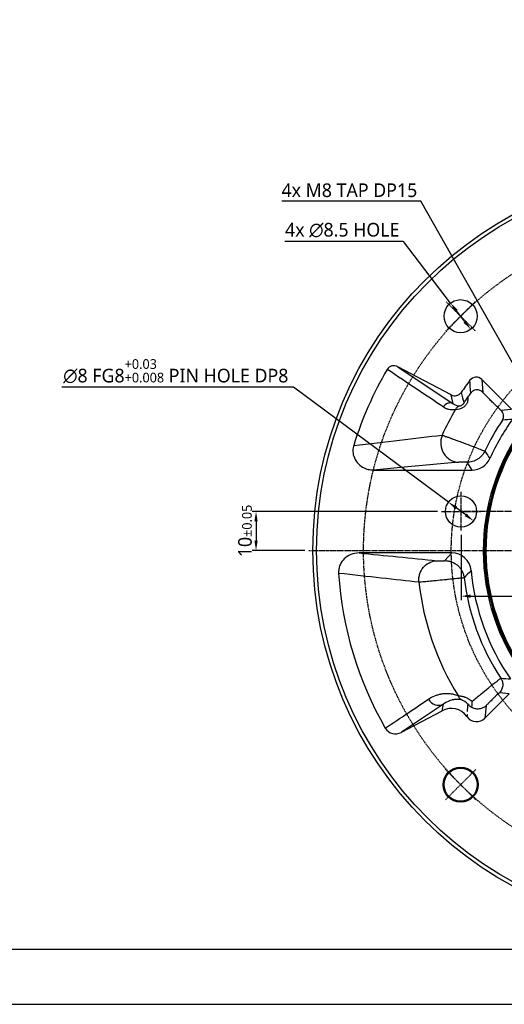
# Model space of a CAD drawing. Header units: millimetres. Extents: x 0 to 4378, y 0 to 2376.
# Tile 140 of 212: x 3821 to 3946, y 0 to 253. Entities that reach past the tile are written whole.
import ezdxf
from ezdxf.enums import TextEntityAlignment as Align

# ---------------------------------------------------------------- set-up
doc = ezdxf.new("R2010")
doc.units = ezdxf.units.MM
doc.header["$LTSCALE"] = 0.2
doc.linetypes.add('CENTER2', pattern=[1.125, 0.75, -0.125, 0.125, -0.125])
doc.layers.add('02_Center Line', color=1, linetype='CENTER2')
doc.layers.add('05_Section Line', color=3, linetype='Continuous')
doc.styles.add('Rainbow-4.0 Style', font='malgunsl.ttf')
doc.dimstyles.new('Rainbow-4.0 Style', dxfattribs={"dimtxt": 3.5, "dimasz": 2.5, "dimexe": 1, "dimexo": 1, "dimgap": 1, "dimtad": 1, "dimdsep": 46, "dimtxsty": 'Rainbow-4.0 Style', "dimcen": 0, "dimclrd": 251, "dimclre": 251, "dimclrt": 7, "dimazin": 3, "dimtp": 0.1, "dimtm": 0.1, "dimtfac": 0.61, "dimtmove": 0, "dimatfit": 3, "dimfxl": 1, "dimlwd": -1, "dimlwe": -1, "dimarcsym": 1})
doc.dimstyles.new('Rainbow-4.0 Style$3', dxfattribs={"dimtxt": 3.5, "dimasz": 2.5, "dimexe": 1, "dimexo": 1, "dimgap": 1, "dimtad": 1, "dimtoh": 1, "dimdsep": 46, "dimtxsty": 'Rainbow-4.0 Style', "dimcen": 0, "dimclrd": 251, "dimclre": 251, "dimclrt": 7, "dimazin": 3, "dimtp": 0.1, "dimtm": 0.1, "dimtfac": 0.61, "dimtmove": 0, "dimatfit": 3, "dimfxl": 1, "dimlwd": -1, "dimlwe": -1, "dimarcsym": 1})

# ---------------------------------------------------------------- blocks, each defined once
blk = doc.blocks.new('*D137')
at = {"color": 251, "linetype": 'ByBlock', "transparency": 16777216}
for p, q in [((3934.48, 120.47), (3934.48, 103.73)), ((3994.48, 115.47), (3994.48, 103.73)), ((3936.98, 104.73), (3991.98, 104.73))]:
    blk.add_line(p, q, dxfattribs=at)
at = {"color": 251, "transparency": 16777216}
for points in [[(3936.98, 105.15), (3936.98, 104.31), (3934.48, 104.73)], [(3991.98, 105.15), (3991.98, 104.31), (3994.48, 104.73)]]:
    blk.add_solid(points, dxfattribs=at)
at = {"layer": 'Defpoints', "color": 0, "transparency": 16777216}
for p in [(3934.48, 121.47), (3994.48, 116.47), (3994.48, 104.73)]:
    blk.add_point(p, dxfattribs=at)
at = {"color": 7, "transparency": 16777216, "insert": (3964.48, 107.54), "char_height": 3.5, "attachment_point": 5, "style": 'Rainbow-4.0 Style'}
blk.add_mtext('60', dxfattribs=at)
blk = doc.blocks.new('*D141')
at = {"color": 251, "linetype": 'ByBlock', "transparency": 16777216}
for p, q in [((3919.72, 195.76), (3889.3, 195.76)), ((3931.79, 179.95), (3919.72, 195.76)), ((3935.43, 175.18), (3933.31, 177.96))]:
    blk.add_line(p, q, dxfattribs=at)
at = {"color": 251, "transparency": 16777216}
for points in [[(3933.64, 178.22), (3932.98, 177.71), (3931.79, 179.95)], [(3935.76, 175.43), (3935.1, 174.93), (3936.95, 173.19)]]:
    blk.add_solid(points, dxfattribs=at)
at = {"layer": 'Defpoints', "color": 0, "transparency": 16777216}
for p in [(3931.79, 179.95), (3936.95, 173.19)]:
    blk.add_point(p, dxfattribs=at)
at = {"color": 7, "transparency": 16777216, "insert": (3904.01, 198.65), "char_height": 3.5, "attachment_point": 5, "style": 'Rainbow-4.0 Style'}
blk.add_mtext('4x ∅8.5 HOLE', dxfattribs=at)
blk = doc.blocks.new('*D142')
at = {"color": 251, "linetype": 'ByBlock', "transparency": 16777216}
for p, q in [((3924.13, 206.06), (3888.55, 206.06)), ((3948, 164), (3924.13, 206.06)), ((3950.71, 159.22), (3949.23, 161.83))]:
    blk.add_line(p, q, dxfattribs=at)
at = {"color": 251, "transparency": 16777216}
for points in [[(3949.59, 162.04), (3948.87, 161.62), (3948, 164)], [(3951.07, 159.43), (3950.35, 159.02), (3951.95, 157.05)]]:
    blk.add_solid(points, dxfattribs=at)
at = {"layer": 'Defpoints', "color": 0, "transparency": 16777216}
for p in [(3948, 164), (3951.95, 157.05)]:
    blk.add_point(p, dxfattribs=at)
at = {"color": 7, "transparency": 16777216, "insert": (3905.84, 208.88), "char_height": 3.5, "attachment_point": 5, "style": 'Rainbow-4.0 Style'}
blk.add_mtext('4x M8 TAP DP15', dxfattribs=at)
blk = doc.blocks.new('*D143')
at = {"color": 251, "linetype": 'ByBlock', "transparency": 16777216}
for p, q in [((4055.29, 177.28), (4088.93, 210.92)), ((4094.52, 116.47), (4128.06, 116.47))]:
    blk.add_line(p, q, dxfattribs=at)
blk.add_arc((3994.48, 116.47), 132.58, 1.0804, 43.9196, dxfattribs=at)
at = {"color": 251, "transparency": 16777216}
for points in [[(4089.68, 208.14), (4090.27, 208.73), (4088.23, 210.22)], [(4127.45, 118.97), (4126.62, 118.96), (4127.06, 116.47)]]:
    blk.add_solid(points, dxfattribs=at)
at = {"layer": 'Defpoints', "color": 0, "transparency": 16777216}
for p in [(4054.58, 176.57), (4122.54, 150.78), (3895.43, 116.47), (4093.52, 116.47), (3934.37, 56.36)]:
    blk.add_point(p, dxfattribs=at)
at = {"color": 7, "transparency": 16777216, "insert": (4119.53, 168.27), "char_height": 3.5, "attachment_point": 5, "rotation": 292.5, "style": 'Rainbow-4.0 Style'}
blk.add_mtext('45°', dxfattribs=at)
blk = doc.blocks.new('*D144')
at = {"color": 251, "linetype": 'ByBlock', "transparency": 16777216}
for p, q in [((4094.52, 116.47), (4128.06, 116.47)), ((4055.29, 55.66), (4088.93, 22.01))]:
    blk.add_line(p, q, dxfattribs=at)
blk.add_arc((3994.48, 116.47), 132.58, 316.0804, 358.9196, dxfattribs=at)
at = {"color": 251, "transparency": 16777216}
for points in [[(4126.62, 113.97), (4127.45, 113.96), (4127.06, 116.47)], [(4090.27, 24.21), (4089.68, 24.79), (4088.23, 22.72)]]:
    blk.add_solid(points, dxfattribs=at)
at = {"layer": 'Defpoints', "color": 0, "transparency": 16777216}
for p in [(3934.37, 176.57), (3895.43, 116.47), (4093.52, 116.47), (4054.58, 56.36), (4109.3, 50.18)]:
    blk.add_point(p, dxfattribs=at)
at = {"color": 7, "transparency": 16777216, "insert": (4114.4, 66.79), "char_height": 3.5, "attachment_point": 5, "rotation": 67.5, "style": 'Rainbow-4.0 Style'}
blk.add_mtext('45°', dxfattribs=at)
blk = doc.blocks.new('*D145')
at = {"color": 251, "linetype": 'ByBlock', "transparency": 16777216}
for p, q in [((3928.48, 126.47), (3880.9, 126.47)), ((3881.9, 123.97), (3881.9, 118.97)), ((3894.43, 116.47), (3880.9, 116.47))]:
    blk.add_line(p, q, dxfattribs=at)
at = {"color": 251, "transparency": 16777216}
for points in [[(3881.49, 123.97), (3882.32, 123.97), (3881.9, 126.47)], [(3881.49, 118.97), (3882.32, 118.97), (3881.9, 116.47)]]:
    blk.add_solid(points, dxfattribs=at)
at = {"layer": 'Defpoints', "color": 0, "transparency": 16777216}
for p in [(3929.48, 126.47), (3881.9, 116.47), (3895.43, 116.47)]:
    blk.add_point(p, dxfattribs=at)
at = {"color": 7, "transparency": 16777216, "insert": (3879.08, 121.47), "char_height": 3.5, "attachment_point": 5, "rotation": 90, "style": 'Rainbow-4.0 Style'}
blk.add_mtext('10{}{\\H0.71x;\\C140;%%p0.05}', dxfattribs=at)
blk = doc.blocks.new('*D146')
at = {"color": 251, "linetype": 'ByBlock', "transparency": 16777216}
for p, q in [((3891.53, 158.4), (3832.13, 158.4)), ((3931.27, 128.86), (3891.53, 158.4)), ((3935.68, 125.57), (3933.27, 127.36))]:
    blk.add_line(p, q, dxfattribs=at)
at = {"color": 251, "transparency": 16777216}
for points in [[(3933.52, 127.7), (3933.02, 127.03), (3931.27, 128.86)], [(3935.93, 125.91), (3935.43, 125.24), (3937.69, 124.08)]]:
    blk.add_solid(points, dxfattribs=at)
at = {"layer": 'Defpoints', "color": 0, "transparency": 16777216}
for p in [(3931.27, 128.86), (3937.69, 124.08)]:
    blk.add_point(p, dxfattribs=at)
at = {"color": 7, "transparency": 16777216, "insert": (3861.33, 162.45), "char_height": 3.5, "attachment_point": 5, "style": 'Rainbow-4.0 Style'}
blk.add_mtext('∅8 FG8{}{\\H0.71x;\\C3;\\S+0.03^ +0.008;}{{}} PIN HOLE DP8', dxfattribs=at)
blk = doc.blocks.new('A$C5c51ae111123')
blk.add_lwpolyline([(0, 0), (594, 0), (594, 420), (0, 420)], close=True)
at = {"layer": '05_Section Line', "linetype": 'Continuous'}
blk.add_lwpolyline([(579.86, 14.14), (579.86, 405.9), (14.14, 405.9), (14.14, 14.14)], close=True, dxfattribs=at)
at = {"linetype": 'Continuous', "style": 'Rainbow-4.0 Style'}
for tag, p in [('PART_NAME', (525.41, 77.26)), ('DRAWING_NO', (515.51, 64.88)), ('REV', (567.48, 64.88)), ('제도', (542.73, 52.41)), ('DATE_1', (567.48, 52.41)), ('SCALE', (480.86, 48.79)), ('MATERIAL', (510.56, 48.79)), ('검도', (542.73, 42.51)), ('DATE_2', (567.48, 42.51)), ('승인', (542.73, 32.61)), ('DATE_3', (567.48, 32.61)), ('REFERENCE', (510.56, 28.99)), ('PAGE', (542.73, 22.81))]:
    blk.add_attdef(tag, text='', height=3.54, dxfattribs=at).set_placement(p, align=Align.MIDDLE_CENTER)
blk = doc.blocks.new('A$C7e989c4f')
for p, q in [((-62.54, 39.89), (-76.19, 47.15)), ((-76.19, 47.15), (-61.97, 37.64)), ((-47.02, 36.21), (-54.69, 43.88)), ((-54.69, 43.88), (-54.43, 40.56)), ((-66.35, 38.02), (-66.35, 38.02)), ((-61.97, 37.64), (-62.54, 39.89)), ((-65.94, 37.75), (-65.94, 37.75)), ((-49.77, 35.97), (-47.02, 36.21)), ((-57.25, 26.8), (-57.25, 26.8)), ((-82.46, 20.64), (-57.15, 20.64)), ((-57.15, 20.64), (-58.42, 22.62)), ((-62.38, -0.64), (-86.16, -0.64)), ((-64.17, -2.62), (-62.38, -0.64)), ((-76.54, -7.52), (-76.54, -7.52)), ((-76.27, -7.56), (-76.27, -7.55)), ((-76.23, -7.56), (-76.23, -7.56)), ((-65.66, -7.7), (-65.66, -7.7)), ((-66.86, -37.36), (-66.86, -37.36)), ((-53.87, -43.06), (-47.61, -36.81)), ((-47.61, -36.81), (-50.17, -36.57)), ((-64.48, -39.44), (-75.3, -46.67)), ((-66.59, -39.62), (-66.59, -39.62)), ((-64.87, -41.13), (-64.48, -39.44)), ((-53.59, -39.87), (-53.87, -43.06)), ((-75.3, -46.67), (-64.87, -41.13)), ((-76.28, -43.5), (-76.28, -43.5))]:
    blk.add_line(p, q)
for centre, radius in [((0, 0), 98), ((0, 0), 97.05), ((-60.1, 60.1), 4.25), ((-60, 10), 4), ((-60.1, -60.1), 4.48), ((-60.1, -60.1), 4.25)]:
    blk.add_circle(centre, radius)
for centre, radius, start, end in [((0, 0), 71.1, 144.0826, 144.0943), ((0, 0), 71, 144.1796, 144.1908), ((0, 0), 73.5, 150.304874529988, 150.304887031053), ((0, 0), 73.5, 149.0222, 149.0228), ((0, 0), 71.1, 148.5271, 148.5619), ((0, 0), 71, 148.4819, 148.518), ((0, 0), 59.62, 145.8685, 154.6981), ((0, 0), 57.64, 144.2994, 155.8395), ((0, 0), 54.3, 143.7531, 216.5967), ((0, 0), 54, 143.7531, 216.5967), ((0, 0), 53.9, 143.7531, 216.5967), ((0, 0), 53.6, 143.7531, 216.5967), ((0, 0), 71, 156.6459, 156.6461), ((0, 0), 71.1, 156.3783914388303, 156.378425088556), ((0, 0), 71.1, 155.4623707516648, 155.4624184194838), ((0, 0), 71, 155.4546, 155.4547), ((-61.6, 26.35), 1.97, 76.2612, 76.2738), ((-61.6, 26.35), 1.97, 63.217, 63.23), ((-57.16, 33), 6.03, 264.1166, 264.12), ((-69.55, 18.63), 8.03, 37.6404, 37.6443), ((-69.55, 18.63), 8.85, 28.1671, 28.1675), ((0, 0), 60.53, 157.3377842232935, 157.3377945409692), ((-69.55, 18.63), 9.55, 24.8383, 24.8384), ((0, 0), 91.58, 183.687, 209.8681), ((0, 0), 76.53, 185.6734, 185.6739), ((0, 0), 71.1, 185.5264, 185.5266), ((0, 0), 71, 185.2522, 185.2523), ((0, 0), 59.62, 186.7695, 213.3754), ((0, 0), 57.64, 185.1617, 214.896), ((0, 0), 76.03, 185.7546, 185.7551), ((0, 0), 73.5, 186.1795, 186.1796), ((0, 0), 71.28, 186.5793, 211.5168), ((0, 0), 71.1, 186.586, 186.5861), ((0, 0), 71, 186.5894769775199, 186.5895235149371), ((0, 0), 76.53, 209.1986, 209.1987), ((0, 0), 76.03, 209.2528, 209.2529), ((0, 0), 73.5, 209.9388, 209.9406), ((0, 0), 71.1, 211.6274, 211.6276), ((0, 0), 71, 211.6918, 211.6921), ((0, 0), 76.03, 211.4035, 211.4036)]:
    blk.add_arc(centre, radius, start, end)
for centre, major_axis, ratio, start_param, end_param in [((0.31, -0.14), (84.13, -37.01), 0.999999, 3.024461, 3.256626), ((-77.11, 45.37), (1.76, -1.18), 0.94444, 1.677227, 3.195715), ((-56.1, 42.47), (-0.16, 2), 0.998561, 5.421064, 7.128529), ((-62.9, 35.88), (1.11, 1.66), 0.94444, 0.106225, 1.637743), ((0.23, -0.1), (28.8, 65.48), 0.999999, 1.454254, 1.557248), ((-60.56, 27.63), (0.44, -4.98), 0.928726, 4.228108, 6.188957), ((-57.15, 25.64), (-2.7, 4.21), 0.999141, 2.572262, 3.720604), ((-62.39, -5.64), (3.35, 3.72), 0.998897, 5.536854, 7.016194), ((-65.89, -36.8), (1.67, -2.49), 0.944371, 4.636843, 6.177023), ((-62.53, -45.55), (1.15, 4.87), 0.998922, 5.57449, 7.00332), ((-14.63, -10.6), (36.77, -50.78), 0.865985, 4.715643, 4.717847), ((-55.99, -40.94), (-0.26, -2.99), 0.998533, 5.430363, 7.153592), ((-76.67, -44.01), (2.64, 1.77), 0.944371, 3.077588, 4.606031)]:
    blk.add_ellipse(centre, major_axis=major_axis, ratio=ratio, start_param=start_param, end_param=end_param)
for points in [[(-64.55, 36.81), (-68.83, 39.69), (-73.63, 42.9), (-78.93, 46.45)], [(-57.7, 43.68), (-58.47, 42.65), (-59.22, 41.6), (-59.94, 40.54)], [(-57.49, 40.39), (-57.58, 41.48), (-57.65, 42.57), (-57.7, 43.68)], [(-59.94, 40.54), (-59.71, 39.64), (-59.47, 38.74), (-59.22, 37.85)], [(-59.22, 37.85), (-58.93, 38.27), (-58.6, 38.76), (-58.22, 39.32)], [(-61.97, 37.64), (-61.3, 37.12), (-60.71, 37.1), (-60.38, 37.1)], [(-46.81, 33.64), (-47.65, 33.59), (-48.5, 33.53), (-49.35, 33.45)], [(-87.52, 26.97), (-79.36, 27.86), (-71.81, 28.8), (-64.85, 29.59)], [(-53.9, 25.48), (-53.46, 24.84), (-53.03, 24.21), (-52.59, 23.59)], [(-86.16, -0.64), (-79.51, -1.3), (-72.83, -1.97), (-66.12, -2.63)], [(-70.81, -8.17), (-76.79, -7.49), (-83.64, -6.73), (-91.39, -5.89)], [(-57.41, -5.19), (-58.01, -5.78), (-58.61, -6.4), (-59.2, -7.03)], [(-49.79, -32.8), (-48.94, -32.86), (-48.11, -32.92), (-47.28, -32.98)], [(-79.42, -45.61), (-75.4, -42.91), (-71.72, -40.43), (-68.36, -38.18)], [(-58.2, -39.51), (-58.77, -38.89), (-59.37, -38.58), (-59.69, -38.46)], [(-58.33, -41.34), (-58.3, -40.69), (-58.25, -40.04), (-58.2, -39.4)], [(-58.2, -39.4), (-58.2, -39.4), (-58.2, -39.4), (-58.2, -39.4)], [(-58.38, -42.18), (-58.41, -42.32), (-58.45, -42.46), (-58.49, -42.6)], [(-58.41, -42.71), (-58.4, -42.53), (-58.38, -42.35), (-58.38, -42.18)], [(-58.37, -42.15), (-58.37, -42.16), (-58.37, -42.17), (-58.38, -42.18)]]:
    blk.add_open_spline(points, degree=3)
for points, knots in [([(-62.54, 39.89), (-62.32, 39.78), (-62.09, 39.72), (-61.61, 39.67), (-61.36, 39.69), (-60.89, 39.81), (-60.66, 39.91), (-60.26, 40.17), (-60.08, 40.34), (-59.94, 40.54)], [0.0000013, 0.0000013, 0.0000013, 0.0000013, 0.0723865, 0.0723865, 0.1451199, 0.1451199, 0.2178549, 0.2178549, 0.2902458, 0.2902458, 0.2902458, 0.2902458]), ([(-54.43, 40.56), (-54.58, 40.72), (-54.76, 40.85), (-55.22, 41.1), (-55.52, 41.18), (-56.04, 41.21), (-56.28, 41.18), (-56.66, 41.06), (-56.81, 40.99), (-57.05, 40.84), (-57.15, 40.77), (-57.24, 40.68), (-57.28, 40.64), (-57.32, 40.6), (-57.38, 40.52), (-57.41, 40.49), (-57.44, 40.45), (-57.46, 40.43), (-57.47, 40.41), (-57.48, 40.4), (-57.49, 40.39)], [-0.3512087, -0.3512087, -0.3512087, -0.3512087, -0.2802907, -0.2802907, -0.1759559, -0.1759559, -0.0933572, -0.0933572, -0.0381802, -0.0381802, 0, 0, 0, 0.0181659, 0.0181659, 0.0298313, 0.0298313, 0.0354759, 0.0354759, 0.0386668, 0.0386668, 0.0386668, 0.0386668]), ([(-49.77, 35.97), (-49.96, 36.14), (-50.18, 36.35), (-50.65, 36.8), (-50.91, 37.05), (-51.41, 37.53), (-51.69, 37.81), (-52.26, 38.37), (-52.55, 38.66), (-53.08, 39.2), (-53.37, 39.49), (-53.93, 40.05), (-54.19, 40.32), (-54.43, 40.56)], [2.2375082, 2.2375082, 2.2375082, 2.2375082, 2.3426628, 2.3426628, 2.4545469, 2.4545469, 2.5672986, 2.5672986, 2.6800502, 2.6800502, 2.7927577, 2.7927577, 2.901042, 2.901042, 2.901042, 2.901042]), ([(-58.22, 39.32), (-58.2, 38.97), (-58.23, 38.62), (-58.32, 38.28), (-58.39, 38.02), (-58.49, 37.78), (-58.62, 37.55), (-58.7, 37.42), (-58.79, 37.3), (-58.89, 37.19), (-58.99, 37.07), (-59.1, 36.97), (-59.22, 36.87), (-59.91, 36.3), (-60.82, 36.13), (-61.36, 36.12), (-61.39, 36.12), (-61.42, 36.12), (-61.45, 36.12)], [0.0002444, 0.0002444, 0.0002444, 0.0002444, 0.1912767, 0.1912767, 0.1912767, 0.3368107, 0.3368107, 0.3368107, 0.4184053, 0.4184053, 0.4184053, 0.5, 0.5, 0.5, 0.9718063, 0.9718063, 0.9718063, 1, 1, 1, 1]), ([(-58.22, 39.32), (-58.1, 39.5), (-57.98, 39.68), (-57.73, 40.04), (-57.61, 40.21), (-57.49, 40.39)], [0.0000966, 0.0000966, 0.0000966, 0.0000966, 0.0651628, 0.0651628, 0.1302101, 0.1302101, 0.1302101, 0.1302101]), ([(-61.45, 36.12), (-61.76, 36.06), (-62.06, 36.04), (-62.36, 36.05), (-62.63, 36.06), (-62.89, 36.1), (-63.16, 36.17), (-63.4, 36.23), (-63.65, 36.32), (-63.89, 36.43), (-63.91, 36.44), (-63.93, 36.45), (-63.96, 36.46), (-64.16, 36.56), (-64.35, 36.68), (-64.55, 36.81)], [0, 0, 0, 0, 0.2823345, 0.2823345, 0.2823345, 0.5398386, 0.5398386, 0.5398386, 0.7778637, 0.7778637, 0.7778637, 0.8020506, 0.8020506, 0.8020506, 1, 1, 1, 1]), ([(-61.45, 36.12), (-61.4, 36.23), (-61.28, 36.45), (-61.02, 36.73), (-60.71, 36.95), (-60.49, 37.05), (-60.38, 37.1)], [0, 0, 0, 0, 0.241528, 0.494352, 0.747176, 1, 1, 1, 1]), ([(-60.38, 37.1), (-60.33, 37.09), (-60.27, 37.1), (-60.2, 37.11), (-60.13, 37.13), (-60.06, 37.16), (-59.97, 37.19), (-59.93, 37.21), (-59.89, 37.23), (-59.85, 37.25), (-59.81, 37.28), (-59.76, 37.3), (-59.72, 37.33), (-59.64, 37.39), (-59.55, 37.46), (-59.47, 37.54), (-59.42, 37.59), (-59.37, 37.65), (-59.32, 37.71), (-59.3, 37.74), (-59.28, 37.77), (-59.26, 37.8), (-59.24, 37.82), (-59.23, 37.83), (-59.22, 37.85)], [0, 0, 0, 0, 0.19239, 0.19239, 0.19239, 0.396936, 0.396936, 0.396936, 0.500213, 0.500213, 0.500213, 0.601958, 0.601958, 0.601958, 0.795538, 0.795538, 0.795538, 0.916241, 0.916241, 0.916241, 0.970852, 0.970852, 0.970852, 1, 1, 1, 1]), ([(-49.35, 33.45), (-49.27, 33.59), (-49.22, 33.72), (-49.18, 33.83), (-49.16, 33.89), (-49.15, 33.94), (-49.14, 33.99), (-49.13, 34.04), (-49.12, 34.06), (-49.11, 34.12), (-49.08, 34.36), (-49.08, 34.57), (-49.13, 34.8), (-49.21, 35.26), (-49.45, 35.67), (-49.77, 35.97)], [0.0003734, 0.0003734, 0.0003734, 0.0003734, 0.125, 0.125, 0.125, 0.1875, 0.1875, 0.1875, 0.25, 0.25, 0.25, 0.5, 0.5, 0.5, 1, 1, 1, 1]), ([(-64.85, 29.59), (-64.66, 29.52), (-64.36, 29.42), (-63.75, 29.2), (-63.51, 29.12), (-63.12, 28.98), (-62.99, 28.93), (-62.77, 28.85), (-62.66, 28.81), (-62.55, 28.77), (-62.47, 28.74), (-62.4, 28.72), (-62.25, 28.66), (-61.9, 28.54), (-61, 28.21), (-60.64, 28.08), (-60.01, 27.84), (-59.78, 27.75), (-59.41, 27.62), (-59.29, 27.57), (-59.03, 27.47), (-58.86, 27.41), (-57.19, 26.78), (-55.9, 26.27), (-54.28, 25.64), (-53.93, 25.5), (-53.9, 25.48)], [0.0002858, 0.0002858, 0.0002858, 0.0002858, 0.125, 0.125, 0.1875, 0.1875, 0.21875, 0.21875, 0.234375, 0.2421875, 0.2421875, 0.25, 0.25, 0.375, 0.375, 0.4375, 0.4375, 0.46875, 0.46875, 0.484375, 0.484375, 0.5, 0.5, 0.75, 0.75, 0.9999884, 0.9999884, 0.9999884, 0.9999884]), ([(-87.52, 26.97), (-87.65, 26.54), (-87.72, 26.1), (-87.74, 25.16), (-87.67, 24.67), (-87.33, 23.59), (-87.02, 23.03), (-86.21, 22.04), (-85.7, 21.63), (-84.71, 21.09), (-84.25, 20.91), (-83.35, 20.69), (-82.9, 20.64), (-82.46, 20.64)], [0.0002483, 0.0002483, 0.0002483, 0.0002483, 0.1351173, 0.1351173, 0.2830848, 0.2830848, 0.4736705, 0.4736705, 0.6673573, 0.6673573, 0.8123988, 0.8123988, 0.946239, 0.946239, 0.946239, 0.946239]), ([(-53.9, 25.48), (-54, 25.28), (-54.11, 25.08), (-54.23, 24.89), (-54.36, 24.69), (-54.5, 24.5), (-54.66, 24.33), (-54.81, 24.15), (-54.98, 23.98), (-55.16, 23.83), (-55.35, 23.67), (-55.54, 23.52), (-55.74, 23.4), (-55.95, 23.27), (-56.16, 23.15), (-56.38, 23.05), (-56.6, 22.96), (-56.82, 22.88), (-57.05, 22.81), (-57.28, 22.75), (-57.51, 22.7), (-57.74, 22.67), (-57.96, 22.64), (-58.19, 22.62), (-58.42, 22.62)], [0, 0, 0, 0, 0.120637, 0.120637, 0.120637, 0.244941, 0.244941, 0.244941, 0.37191, 0.37191, 0.37191, 0.500284, 0.500284, 0.500284, 0.628658, 0.628658, 0.628658, 0.755628, 0.755628, 0.755628, 0.879935, 0.879935, 0.879935, 1, 1, 1, 1]), ([(-60.56, 22.63), (-63.05, 22.41), (-65.54, 22.19), (-68.03, 21.96), (-70.52, 21.74), (-73.01, 21.51), (-75.51, 21.28), (-77.82, 21.07), (-80.13, 20.86), (-82.46, 20.64)], [0, 0, 0, 0, 0.3333333, 0.3333333, 0.3333333, 0.6666667, 0.6666667, 0.6666667, 0.9751654, 0.9751654, 0.9751654, 0.9751654]), ([(-58.42, 22.62), (-58.42, 22.62), (-58.45, 22.63), (-58.5, 22.63), (-58.55, 22.64), (-58.62, 22.64), (-58.71, 22.64), (-58.8, 22.64), (-58.9, 22.65), (-59.01, 22.65), (-59.07, 22.65), (-59.12, 22.65), (-59.18, 22.65), (-59.24, 22.65), (-59.3, 22.65), (-59.36, 22.65), (-59.42, 22.65), (-59.48, 22.65), (-59.54, 22.65), (-59.6, 22.65), (-59.67, 22.65), (-59.73, 22.65), (-59.79, 22.65), (-59.85, 22.65), (-59.9, 22.65), (-59.96, 22.65), (-60.02, 22.65), (-60.07, 22.65), (-60.12, 22.65), (-60.18, 22.65), (-60.22, 22.64), (-60.27, 22.64), (-60.32, 22.64), (-60.36, 22.64), (-60.44, 22.64), (-60.51, 22.63), (-60.56, 22.63)], [0, 0, 0, 0, 0.125, 0.125, 0.125, 0.25, 0.25, 0.25, 0.375, 0.375, 0.375, 0.4375, 0.4375, 0.4375, 0.5, 0.5, 0.5, 0.5625, 0.5625, 0.5625, 0.625, 0.625, 0.625, 0.6875, 0.6875, 0.6875, 0.75, 0.75, 0.75, 0.8125, 0.8125, 0.8125, 0.875, 0.875, 0.875, 1, 1, 1, 1]), ([(-86.16, -0.64), (-86.9, -0.64), (-87.62, -0.78), (-88.9, -1.32), (-89.46, -1.68), (-90.39, -2.59), (-90.76, -3.12), (-91.17, -4.07), (-91.28, -4.44), (-91.4, -5.17), (-91.42, -5.53), (-91.39, -5.89)], [0.000001, 0.000001, 0.000001, 0.000001, 0.2192769, 0.2192769, 0.4164845, 0.4164845, 0.6106081, 0.6106081, 0.7262343, 0.7262343, 0.8340405, 0.8340405, 0.8340405, 0.8340405]), ([(-70.81, -8.17), (-70.83, -8.01), (-70.84, -7.86), (-70.84, -7.7), (-70.84, -7.62), (-70.83, -7.54), (-70.83, -7.45), (-70.83, -7.41), (-70.83, -7.37), (-70.82, -7.33), (-70.82, -7.29), (-70.82, -7.22), (-70.81, -7.21), (-70.81, -7.15), (-70.8, -6.89), (-70.68, -6.42), (-70.67, -6.35), (-70.64, -6.24), (-70.62, -6.2), (-70.43, -5.53), (-70.08, -4.86), (-69.61, -4.31), (-68.85, -3.42), (-67.79, -2.85), (-66.8, -2.69), (-66.57, -2.65), (-66.34, -2.63), (-66.12, -2.63)], [0.000023, 0.000023, 0.000023, 0.000023, 0.0625, 0.0625, 0.0625, 0.09375, 0.09375, 0.09375, 0.109375, 0.109375, 0.109375, 0.125, 0.125, 0.125, 0.234375, 0.234375, 0.234375, 0.25, 0.25, 0.25, 0.5, 0.5, 0.5, 0.9054526, 0.9054526, 0.9054526, 1, 1, 1, 1]), ([(-66.12, -2.63), (-66.08, -2.63), (-66.02, -2.64), (-65.95, -2.64), (-65.88, -2.64), (-65.79, -2.65), (-65.69, -2.65), (-65.59, -2.65), (-65.48, -2.65), (-65.37, -2.65), (-65.25, -2.65), (-65.14, -2.65), (-65.02, -2.65), (-64.96, -2.65), (-64.91, -2.65), (-64.85, -2.65), (-64.8, -2.65), (-64.74, -2.65), (-64.69, -2.65), (-64.64, -2.65), (-64.59, -2.65), (-64.55, -2.65), (-64.5, -2.64), (-64.46, -2.64), (-64.42, -2.64), (-64.34, -2.64), (-64.28, -2.63), (-64.24, -2.63), (-64.19, -2.63), (-64.17, -2.62), (-64.17, -2.62)], [0, 0, 0, 0, 0.125, 0.125, 0.125, 0.25, 0.25, 0.25, 0.375, 0.375, 0.375, 0.5, 0.5, 0.5, 0.5625, 0.5625, 0.5625, 0.625, 0.625, 0.625, 0.6875, 0.6875, 0.6875, 0.75, 0.75, 0.75, 0.875, 0.875, 0.875, 1, 1, 1, 1]), ([(-64.17, -2.62), (-63.88, -2.62), (-63.6, -2.64), (-63.32, -2.69), (-63.02, -2.74), (-62.73, -2.82), (-62.45, -2.92), (-62.16, -3.03), (-61.88, -3.17), (-61.61, -3.32), (-61.34, -3.49), (-61.08, -3.67), (-60.85, -3.88), (-60.61, -4.09), (-60.4, -4.32), (-60.2, -4.57), (-60.02, -4.82), (-59.85, -5.08), (-59.71, -5.36), (-59.57, -5.63), (-59.46, -5.9), (-59.38, -6.19), (-59.3, -6.46), (-59.24, -6.74), (-59.2, -7.03)], [0, 0, 0, 0, 0.1176075, 0.1176075, 0.1176075, 0.2412442, 0.2412442, 0.2412442, 0.3694144, 0.3694144, 0.3694144, 0.5, 0.5, 0.5, 0.6303686, 0.6303686, 0.6303686, 0.7585395, 0.7585395, 0.7585395, 0.8821755, 0.8821755, 0.8821755, 0.9998341, 0.9998341, 0.9998341, 0.9998341]), ([(-59.2, -7.03), (-59.23, -7.03), (-59.37, -7.05), (-59.63, -7.08), (-59.85, -7.11), (-60.15, -7.14), (-60.55, -7.18), (-60.6, -7.19), (-60.66, -7.19), (-60.72, -7.2), (-60.95, -7.22), (-61.2, -7.25), (-61.48, -7.28), (-61.69, -7.3), (-61.92, -7.32), (-62.16, -7.35), (-62.22, -7.35), (-62.28, -7.36), (-62.34, -7.37), (-62.61, -7.39), (-62.89, -7.42), (-63.18, -7.45), (-63.21, -7.46), (-63.25, -7.46), (-63.29, -7.46), (-63.43, -7.48), (-63.58, -7.49), (-63.73, -7.51), (-63.82, -7.52), (-63.91, -7.53), (-64.01, -7.54), (-64.05, -7.54), (-64.1, -7.54), (-64.15, -7.55), (-64.2, -7.55), (-64.22, -7.56), (-64.29, -7.56), (-65.02, -7.64), (-65.72, -7.7), (-66.35, -7.77), (-66.79, -7.81), (-67.2, -7.85), (-67.57, -7.88), (-67.82, -7.91), (-68.05, -7.93), (-68.26, -7.95), (-68.81, -8), (-69.24, -8.04), (-69.58, -8.07), (-69.66, -8.08), (-69.74, -8.08), (-69.81, -8.09), (-70.49, -8.15), (-70.71, -8.16), (-70.8, -8.17), (-70.8, -8.17), (-70.81, -8.17), (-70.81, -8.17)], [0, 0, 0, 0, 0.1379263, 0.1379263, 0.1379263, 0.25, 0.25, 0.25, 0.2662407, 0.2662407, 0.2662407, 0.3272792, 0.3272792, 0.3272792, 0.375, 0.375, 0.375, 0.3864319, 0.3864319, 0.3864319, 0.4375, 0.4375, 0.4375, 0.443923, 0.443923, 0.443923, 0.46875, 0.46875, 0.46875, 0.484375, 0.484375, 0.484375, 0.4921875, 0.4921875, 0.4921875, 0.5, 0.5, 0.5, 0.5733104, 0.5733104, 0.5733104, 0.625, 0.625, 0.625, 0.6597995, 0.6597995, 0.6597995, 0.75, 0.75, 0.75, 0.7720493, 0.7720493, 0.7720493, 0.9832853, 0.9832853, 0.9832853, 0.9981742, 0.9981742, 0.9981742, 0.9981742]), ([(-57.16, -38.74), (-57.13, -38.72), (-57.11, -38.7), (-57.08, -38.68), (-56.7, -38.35), (-56.27, -37.99), (-55.83, -37.62), (-55.51, -37.37), (-55.19, -37.1), (-54.86, -36.83), (-54.26, -36.34), (-53.63, -35.82), (-53.06, -35.35), (-52.85, -35.18), (-52.64, -35.01), (-52.45, -34.85), (-52.23, -34.67), (-52.01, -34.49), (-51.81, -34.32), (-51.43, -34.01), (-51.07, -33.74), (-50.77, -33.51), (-50.48, -33.28), (-50.25, -33.11), (-50.08, -32.99), (-49.91, -32.87), (-49.81, -32.8), (-49.79, -32.8)], [0, 0, 0, 0, 0.0092941, 0.0092941, 0.0092941, 0.1508031, 0.1508031, 0.1508031, 0.25, 0.25, 0.25, 0.4320715, 0.4320715, 0.4320715, 0.5, 0.5, 0.5, 0.5785731, 0.5785731, 0.5785731, 0.7230305, 0.7230305, 0.7230305, 0.8634665, 0.8634665, 0.8634665, 0.9999897, 0.9999897, 0.9999897, 0.9999897]), ([(-49.79, -32.8), (-49.7, -32.93), (-49.62, -33.08), (-49.55, -33.22), (-49.49, -33.38), (-49.43, -33.54), (-49.39, -33.7), (-49.34, -33.87), (-49.32, -34.05), (-49.3, -34.22), (-49.29, -34.4), (-49.29, -34.57), (-49.31, -34.75), (-49.33, -34.93), (-49.36, -35.1), (-49.41, -35.27), (-49.46, -35.44), (-49.52, -35.6), (-49.6, -35.76), (-49.67, -35.91), (-49.76, -36.06), (-49.86, -36.2), (-49.95, -36.33), (-50.05, -36.45), (-50.17, -36.56)], [0, 0, 0, 0, 0.118632, 0.118632, 0.118632, 0.242636, 0.242636, 0.242636, 0.370622, 0.370622, 0.370622, 0.5, 0.5, 0.5, 0.630633, 0.630633, 0.630633, 0.758617, 0.758617, 0.758617, 0.882621, 0.882621, 0.882621, 1, 1, 1, 1]), ([(-68.36, -38.18), (-67.83, -37.82), (-67.29, -37.53), (-66.47, -37.2), (-66.19, -37.1), (-65.77, -36.97), (-65.56, -36.92), (-65.35, -36.87), (-65.21, -36.84), (-65.15, -36.83), (-64.74, -36.75), (-64.41, -36.71), (-63.92, -36.69), (-63.67, -36.68), (-63.43, -36.69), (-63.27, -36.69), (-63.2, -36.7), (-62.91, -36.72), (-62.63, -36.74), (-62.36, -36.79), (-62.18, -36.82), (-62.1, -36.84), (-61.58, -36.96), (-61.17, -37.09), (-60.77, -37.26)], [0, 0, 0, 0, 0.25, 0.25, 0.375, 0.375, 0.4375, 0.46875, 0.46875, 0.5, 0.5, 0.625, 0.625, 0.6875, 0.71875, 0.71875, 0.75, 0.75, 0.8125, 0.84375, 0.84375, 0.875, 0.875, 1, 1, 1, 1]), ([(-60.77, -37.26), (-60.61, -37.27), (-60.42, -37.3), (-60.2, -37.33), (-60.1, -37.35), (-59.99, -37.37), (-59.88, -37.39), (-59.77, -37.41), (-59.65, -37.44), (-59.54, -37.47), (-59.42, -37.5), (-59.31, -37.53), (-59.19, -37.56), (-59.15, -37.58), (-59.11, -37.59), (-59.06, -37.61), (-58.99, -37.63), (-58.92, -37.66), (-58.85, -37.68), (-58.74, -37.72), (-58.63, -37.77), (-58.52, -37.82), (-58.41, -37.87), (-58.31, -37.92), (-58.21, -37.97), (-58.01, -38.08), (-57.81, -38.2), (-57.63, -38.34), (-57.47, -38.46), (-57.31, -38.6), (-57.16, -38.74)], [0.0001038, 0.0001038, 0.0001038, 0.0001038, 0.1969889, 0.1969889, 0.1969889, 0.2911502, 0.2911502, 0.2911502, 0.3815194, 0.3815194, 0.3815194, 0.4678175, 0.4678175, 0.4678175, 0.5, 0.5, 0.5, 0.5505519, 0.5505519, 0.5505519, 0.6318453, 0.6318453, 0.6318453, 0.7115933, 0.7115933, 0.7115933, 0.865411, 0.865411, 0.865411, 0.9999948, 0.9999948, 0.9999948, 0.9999948]), ([(-59.69, -38.46), (-59.81, -38.4), (-59.92, -38.33), (-60.02, -38.25), (-60.13, -38.16), (-60.23, -38.07), (-60.32, -37.97), (-60.41, -37.87), (-60.5, -37.75), (-60.57, -37.64), (-60.65, -37.52), (-60.71, -37.39), (-60.77, -37.26)], [0.0021946, 0.0021946, 0.0021946, 0.0021946, 0.2469922, 0.2469922, 0.2469922, 0.4999474, 0.4999474, 0.4999474, 0.7528733, 0.7528733, 0.7528733, 1, 1, 1, 1]), ([(-50.17, -36.56), (-50.18, -36.56), (-50.23, -36.6), (-50.31, -36.66), (-50.37, -36.71), (-50.44, -36.78), (-50.54, -36.86), (-50.57, -36.89), (-50.61, -36.92), (-50.64, -36.96), (-50.78, -37.08), (-50.94, -37.23), (-51.13, -37.41), (-51.21, -37.49), (-51.3, -37.57), (-51.39, -37.66), (-51.5, -37.76), (-51.61, -37.87), (-51.72, -37.98), (-51.97, -38.23), (-52.24, -38.5), (-52.5, -38.76), (-52.67, -38.93), (-52.84, -39.1), (-53, -39.26), (-53.2, -39.46), (-53.39, -39.66), (-53.58, -39.86), (-53.59, -39.86), (-53.59, -39.87), (-53.59, -39.87)], [0, 0, 0, 0, 0.141812, 0.141812, 0.141812, 0.25, 0.25, 0.25, 0.2898443, 0.2898443, 0.2898443, 0.4342454, 0.4342454, 0.4342454, 0.5, 0.5, 0.5, 0.57676, 0.57676, 0.57676, 0.75, 0.75, 0.75, 0.8622218, 0.8622218, 0.8622218, 0.9973402, 0.9973402, 0.9973402, 0.9999958, 0.9999958, 0.9999958, 0.9999958]), ([(-59.69, -38.46), (-60.16, -38.3), (-60.71, -38.21), (-61.3, -38.24), (-61.37, -38.24), (-61.41, -38.24), (-61.46, -38.25), (-61.55, -38.25), (-61.65, -38.26), (-61.75, -38.28), (-61.85, -38.29), (-61.96, -38.31), (-62.06, -38.33), (-62.12, -38.34), (-62.17, -38.35), (-62.22, -38.37), (-62.25, -38.37), (-62.27, -38.38), (-62.3, -38.39), (-62.33, -38.39), (-62.37, -38.4), (-62.38, -38.41), (-62.9, -38.54), (-63.64, -38.82), (-64.48, -39.44)], [0, 0, 0, 0, 0.28125, 0.28125, 0.28125, 0.3125, 0.3125, 0.3125, 0.375, 0.375, 0.375, 0.4375, 0.4375, 0.4375, 0.46875, 0.46875, 0.46875, 0.484375, 0.484375, 0.484375, 0.5, 0.5, 0.5, 0.999992, 0.999992, 0.999992, 0.999992]), ([(-58.2, -39.4), (-58.17, -39.43), (-58.15, -39.47), (-58.11, -39.52), (-58.09, -39.55), (-58.05, -39.6), (-58.03, -39.63), (-57.98, -39.69), (-57.95, -39.72), (-57.88, -39.8), (-57.82, -39.85), (-57.62, -40.02), (-57.46, -40.14), (-57.27, -40.24)], [0.00074034, 0.00074034, 0.00074034, 0.00074034, 0.01323175, 0.01323175, 0.02283761, 0.02283761, 0.03371495, 0.03371495, 0.04575661, 0.04575661, 0.06615923, 0.06615923, 0.09374158, 0.09374158, 0.09374158, 0.09374158]), ([(-57.16, -38.74), (-57.16, -38.76), (-57.17, -38.79), (-57.17, -38.82), (-57.18, -38.84), (-57.18, -38.85), (-57.19, -38.87), (-57.2, -38.93), (-57.22, -39.05), (-57.23, -39.1), (-57.25, -39.18), (-57.26, -39.3), (-57.26, -39.41), (-57.26, -39.43), (-57.26, -39.45), (-57.26, -39.47), (-57.26, -39.69), (-57.26, -39.93), (-57.27, -40.16), (-57.27, -40.19), (-57.27, -40.22), (-57.27, -40.24)], [0.0000925, 0.0000925, 0.0000925, 0.0000925, 0.0842455, 0.0842455, 0.0842455, 0.125, 0.125, 0.125, 0.25, 0.25, 0.25, 0.4589479, 0.4589479, 0.4589479, 0.5, 0.5, 0.5, 0.948244, 0.948244, 0.948244, 0.9997998, 0.9997998, 0.9997998, 0.9997998]), ([(-53.59, -39.87), (-53.61, -39.89), (-53.63, -39.91), (-53.87, -40.12), (-54.11, -40.29), (-54.68, -40.55), (-55.01, -40.65), (-55.68, -40.72), (-56.02, -40.7), (-56.67, -40.55), (-56.98, -40.42), (-57.27, -40.24)], [-0.4199118, -0.4199118, -0.4199118, -0.4199118, -0.4110368, -0.4110368, -0.312101, -0.312101, -0.2050262, -0.2050262, -0.1005121, -0.1005121, -0.0000158, -0.0000158, -0.0000158, -0.0000158])]:
    blk.add_open_spline(points, degree=3, knots=knots)
at = {"layer": '02_Center Line'}
for p, q in [((-63.82, 63.82), (-56.39, 56.39)), ((-63.82, 56.39), (-56.39, 63.82)), ((-60, 5), (-60, 15)), ((-65, 10), (-55, 10)), ((60, 10), (-60, 10)), ((-99, 0), (99, 0)), ((-63.98, -63.98), (-56.23, -56.23)), ((-56.23, -63.98), (-63.98, -56.23))]:
    blk.add_line(p, q, dxfattribs=at)
for radius in [85, 62.5]:
    blk.add_circle((0, 0), radius, dxfattribs=at)

msp = doc.modelspace()

# ---------------------------------------------------------------- block references
for name, p in [('A$C5c51ae111123', (3784, 0)), ('A$C7e989c4f', (3994.475, 116.468))]:
    msp.add_blockref(name, p)

# ---------------------------------------------------------------- dimensions: what is measured, and where the dimension line sits
for p1, p2, text, override, picture, middle in [((3951.947, 157.047), (3947.998, 164.004), '4x M<> TAP DP15', {"dimpost": '<>', "dimatfit": 2}, '*D142', (3905.84, 206.059)), ((3936.949, 173.193), (3931.793, 179.95), '4x <> HOLE', {"dimatfit": 2}, '*D141', (3904.014, 195.765)), ((3937.686, 124.082), (3931.267, 128.856), '<> FG8{}{\\H0.71x;\\C3;\\S+0.03^ +0.008;}{{}} PIN HOLE DP8', {"dimtp": 0.03, "dimtm": -0.008, "dimtdec": 3, "dimatfit": 2}, '*D146', (3861.331, 158.404))]:
    dim = msp.add_diameter_dim_2p(p1=p1, p2=p2, text=text, dimstyle='Rainbow-4.0 Style$3', override=override)
    dim.commit()
    dim.dimension.update_dxf_attribs({"geometry": picture, "text_midpoint": middle, "dimtype": 163})
dim = msp.add_angular_dim_2l(base=(4122.54, 150.782), line1=((4093.524, 116.468), (3895.427, 116.468)), line2=((3934.371, 56.363), (4054.579, 176.572)), dimstyle='Rainbow-4.0 Style')
dim.commit()
dim.dimension.update_dxf_attribs({"geometry": '*D143', "text_midpoint": (4119.534, 168.269)})
dim = msp.add_angular_dim_2l(base=(4109.295, 50.176), line1=((3934.371, 176.572), (4054.579, 56.363)), line2=((4093.524, 116.468), (3895.427, 116.468)), dimstyle='Rainbow-4.0 Style')
dim.commit()
dim.dimension.update_dxf_attribs({"geometry": '*D144', "text_midpoint": (4116.966, 65.73), "dimtype": 162})
dim = msp.add_linear_dim(base=(3881.902, 116.468), p1=(3929.476, 126.469), p2=(3895.427, 116.468), angle=90, text='<>{}{\\H0.71x;\\C140;%%p0.05}', dimstyle='Rainbow-4.0 Style', override={"dimtp": 0.05, "dimtm": 0.05})
dim.commit()
dim.dimension.update_dxf_attribs({"geometry": '*D145', "text_midpoint": (3881.902, 121.468), "dimtype": 160})
dim = msp.add_linear_dim(base=(3994.475, 104.731), p1=(3934.476, 121.469), p2=(3994.475, 116.468), dimstyle='Rainbow-4.0 Style')
dim.commit()
dim.dimension.update_dxf_attribs({"geometry": '*D137', "text_midpoint": (3964.476, 107.542)})

doc.saveas('drawing.dxf')
